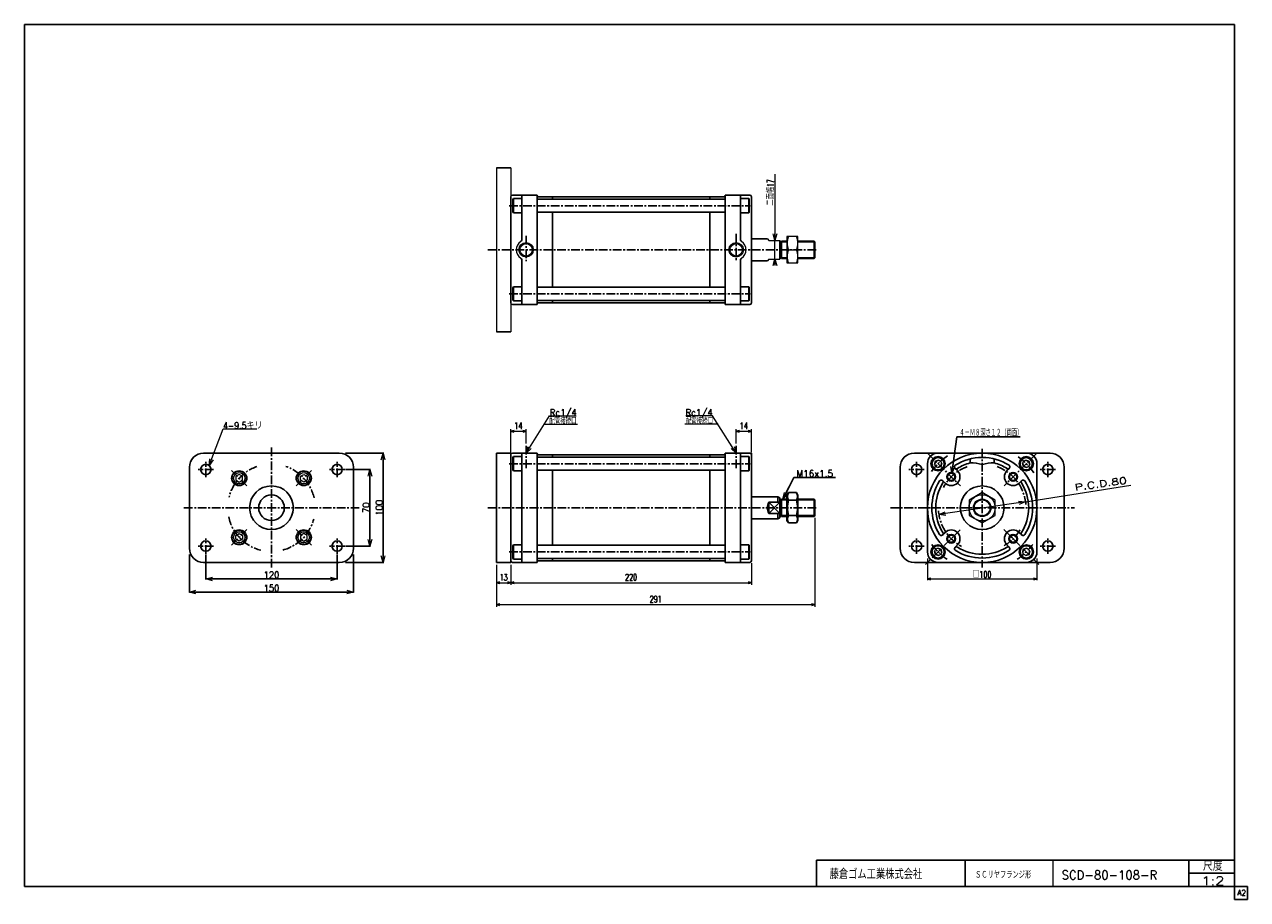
# Model space of a CAD drawing. Header units: millimetres. Extents: x -559 to 559, y -400 to 400.
import ezdxf
from ezdxf.enums import TextEntityAlignment as Align

# ---------------------------------------------------------------- set-up
doc = ezdxf.new("R2010")
doc.units = ezdxf.units.MM
doc.header["$LTSCALE"] = 0.25
doc.linetypes.add('CENTER', pattern=[50.8, 31.75, -6.35, 6.35, -6.35])
doc.linetypes.add('DASHED', pattern=[19.05, 12.7, -6.35])
for name, color, linetype in [('Layer0016', 7, 'Continuous'), ('Layer0192', 7, 'Continuous'), ('ZUWAKU', 7, 'Continuous')]:
    doc.layers.add(name, color=color, linetype=linetype)
doc.styles.add('dcStyle0', font='txt.shx', dxfattribs={"width": 0.714286, "bigfont": 'bigfont'})
doc.dimstyles.new('DaDimRotatedStyle', dxfattribs={"dimtxt": 6, "dimasz": 3.000002, "dimexe": 1, "dimexo": 1, "dimgap": 1, "dimtad": 3, "dimdsep": 46, "dimtxsty": 'dcStyle0', "dimblk1": 'OPEN30', "dimblk2": 'OPEN30', "dimsah": 1, "dimcen": 0.09, "dimclrd": 4, "dimclre": 4, "dimclrt": 4, "dimadec": 0, "dimazin": 2, "dimtfac": 1, "dimtdec": 4, "dimtmove": 0, "dimatfit": 0, "dimfxl": 1, "dimarcsym": 0})

# ---------------------------------------------------------------- blocks, each defined once
blk = doc.blocks.new('DC_GROUP_Φ80_1')
at = {"color": 4, "linetype": 'Continuous', "lineweight": 18}
for p, q in [((288.6, -10.3), (287.8, -4.1)), ((288.6, -10.3), (289.4, -4.4)), ((291, -4.6), (288.6, -10.3))]:
    blk.add_line(p, q, dxfattribs=at)
blk = doc.blocks.new('DC_GROUP_Φ80_2')
at = {"color": 4, "linetype": 'Continuous', "lineweight": 18}
for p, q in [((134.3, -33.9), (135.6, -27.8)), ((134.3, -33.9), (137, -28.5)), ((138.5, -29.2), (134.3, -33.9))]:
    blk.add_line(p, q, dxfattribs=at)
blk = doc.blocks.new('DC_GROUP_Φ80_3')
at = {"color": 4, "linetype": 'Continuous', "lineweight": 18}
for p, q in [((-408.2, -118.9), (-402.2, -117.2)), ((-402.2, -120.5), (-408.2, -118.9)), ((-408.2, -118.9), (-402.2, -118.9))]:
    blk.add_line(p, q, dxfattribs=at)
blk = doc.blocks.new('DC_GROUP_Φ80_4')
at = {"color": 4, "linetype": 'Continuous', "lineweight": 18}
for p, q in [((-264.2, -117.2), (-258.2, -118.9)), ((-258.2, -118.9), (-264.2, -120.5)), ((-258.2, -118.9), (-264.2, -118.9))]:
    blk.add_line(p, q, dxfattribs=at)
blk = doc.blocks.new('DC_GROUP_Φ80_5')
at = {"color": 4, "linetype": 'Continuous', "lineweight": 18}
for p, q in [((-393.2, -106.9), (-387.2, -105.2)), ((-387.2, -108.5), (-393.2, -106.9)), ((-393.2, -106.9), (-387.2, -106.9))]:
    blk.add_line(p, q, dxfattribs=at)
blk = doc.blocks.new('DC_GROUP_Φ80_6')
at = {"color": 4, "linetype": 'Continuous', "lineweight": 18}
for p, q in [((-279.2, -105.2), (-273.2, -106.9)), ((-273.2, -106.9), (-279.2, -108.5)), ((-273.2, -106.9), (-279.2, -106.9))]:
    blk.add_line(p, q, dxfattribs=at)
blk = doc.blocks.new('DC_GROUP_Φ80_7')
at = {"color": 4, "linetype": 'Continuous', "lineweight": 18}
for p, q in [((-243.2, -76.9), (-244.8, -70.9)), ((-241.6, -70.9), (-243.2, -76.9)), ((-243.2, -76.9), (-243.2, -70.9))]:
    blk.add_line(p, q, dxfattribs=at)
blk = doc.blocks.new('DC_GROUP_Φ80_8')
at = {"color": 4, "linetype": 'Continuous', "lineweight": 18}
for p, q in [((-244.8, -12.9), (-243.2, -6.9)), ((-243.2, -6.9), (-241.6, -12.9)), ((-243.2, -6.9), (-243.2, -12.9))]:
    blk.add_line(p, q, dxfattribs=at)
blk = doc.blocks.new('DC_GROUP_Φ80_9')
at = {"color": 4, "linetype": 'Continuous', "lineweight": 18}
for p, q in [((-231.2, -91.9), (-232.8, -85.9)), ((-229.6, -85.9), (-231.2, -91.9)), ((-231.2, -91.9), (-231.2, -85.9))]:
    blk.add_line(p, q, dxfattribs=at)
blk = doc.blocks.new('DC_GROUP_Φ80_10')
at = {"color": 4, "linetype": 'Continuous', "lineweight": 18}
for p, q in [((-232.8, 2.1), (-231.2, 8.1)), ((-231.2, 8.1), (-229.6, 2.1)), ((-231.2, 8.1), (-231.2, 2.1))]:
    blk.add_line(p, q, dxfattribs=at)
blk = doc.blocks.new('DC_GROUP_Φ80_11')
at = {"color": 4, "linetype": 'Continuous', "lineweight": 18}
for p, q in [((349.7, -35.8), (355.8, -36.5)), ((355.8, -36.5), (349.9, -37.3)), ((355.8, -36.5), (350.1, -38.9))]:
    blk.add_line(p, q, dxfattribs=at)
blk = doc.blocks.new('DC_GROUP_Φ80_12')
at = {"color": 4, "linetype": 'Continuous', "lineweight": 18}
for p, q in [((276.9, -48.1), (282.6, -45.6)), ((276.9, -48.1), (282.9, -47.2)), ((283.1, -48.8), (276.9, -48.1))]:
    blk.add_line(p, q, dxfattribs=at)
blk = doc.blocks.new('DC_GROUP_Φ80_13')
at = {"color": 4, "linetype": 'Continuous', "lineweight": 18}
for p, q in [((-100.5, 8.1), (-98.6, 14.1)), ((-100.5, 8.1), (-97.3, 13.2)), ((-95.9, 12.4), (-100.5, 8.1))]:
    blk.add_line(p, q, dxfattribs=at)
blk = doc.blocks.new('DC_GROUP_Φ80_14')
at = {"color": 4, "linetype": 'Continuous', "lineweight": 18}
for p, q in [((91.5, 8.1), (87, 12.4)), ((91.5, 8.1), (88.3, 13.2)), ((89.7, 14.1), (91.5, 8.1))]:
    blk.add_line(p, q, dxfattribs=at)
blk = doc.blocks.new('DC_GROUP_Φ80_15')
at = {"color": 4, "linetype": 'Continuous', "lineweight": 25}
for p, q in [((273.7, 0.9), (272.8, -2.5)), ((277, 1.8), (273.7, 0.9)), ((279.5, -0.7), (277, 1.8)), ((272.8, -2.5), (275.2, -4.9)), ((275.2, -4.9), (278.6, -4)), ((278.6, -4), (279.5, -0.7))]:
    blk.add_line(p, q, dxfattribs=at)
for radius in [6.5, 5.63]:
    blk.add_circle((276.1, -1.6), radius, dxfattribs=at)
blk = doc.blocks.new('DC_GROUP_Φ80_16')
at = {"color": 4, "linetype": 'Continuous', "lineweight": 25}
for p, q in [((275.2, -78.8), (272.8, -81.3)), ((272.8, -81.3), (273.7, -84.6)), ((273.7, -84.6), (277, -85.5)), ((278.6, -79.7), (275.2, -78.8)), ((277, -85.5), (279.5, -83.1)), ((279.5, -83.1), (278.6, -79.7))]:
    blk.add_line(p, q, dxfattribs=at)
for radius in [6.5, 5.63]:
    blk.add_circle((276.1, -82.2), radius, dxfattribs=at)
blk = doc.blocks.new('DC_GROUP_Φ80_17')
at = {"color": 4, "linetype": 'Continuous', "lineweight": 25}
for p, q in [((-112, -75.7), (-112.5, -76.5)), ((-112.5, -76.5), (-112.5, -87.8)), ((-104.5, -75.7), (-112, -75.7)), ((-112, -75.7), (-112, -88.7)), ((-104.5, -75.7), (-104.5, -88.7)), ((-112, -88.7), (-112.5, -87.8)), ((-104.5, -88.7), (-112, -88.7))]:
    blk.add_line(p, q, dxfattribs=at)
blk = doc.blocks.new('DC_GROUP_Φ80_18')
at = {"color": 4, "linetype": 'Continuous', "lineweight": 25}
for p, q in [((95.5, -88.7), (95.5, -75.7)), ((95.5, -75.7), (103, -75.7)), ((103, -75.7), (103.5, -76.5)), ((103, -88.7), (103, -75.7)), ((103.5, -87.8), (103.5, -76.5)), ((95.5, -88.7), (103, -88.7)), ((103, -88.7), (103.5, -87.8))]:
    blk.add_line(p, q, dxfattribs=at)
blk = doc.blocks.new('DC_GROUP_Φ80_19')
at = {"color": 4, "linetype": 'Continuous', "lineweight": 25}
for p, q in [((139.4, -28), (138, -30.4)), ((138, -53.4), (138, -30.4)), ((139.4, -28), (146.7, -28)), ((146.7, -28), (148, -30.4)), ((148, -53.4), (148, -30.4)), ((139.4, -34.9), (146.7, -34.9)), ((139.4, -55.7), (138, -53.4)), ((139.4, -48.8), (146.7, -48.8)), ((139.4, -55.7), (146.7, -55.7)), ((146.7, -55.7), (148, -53.4))]:
    blk.add_line(p, q, dxfattribs=at)
for centre, radius, start, end in [((144.5, -31.5), 6.13, 145.6111, 214.3889), ((141.6, -31.5), 6.13, 325.6111, 34.3889), ((161.3, -41.9), 22.9, 162.4111, 197.5889), ((124.8, -41.9), 22.9, 342.4111, 17.5889), ((144.5, -52.2), 6.13, 145.6111, 214.3889), ((141.6, -52.2), 6.13, 325.6111, 34.3889)]:
    blk.add_arc(centre, radius, start, end, dxfattribs=at)
blk = doc.blocks.new('DC_GROUP_Φ80_20')
at = {"color": 4, "linetype": 'Continuous', "lineweight": 25}
for p, q in [((-112, 5), (-112.5, 4.1)), ((-112.5, -7.2), (-112.5, 4.1)), ((-104.5, 5), (-112, 5)), ((-112, -8), (-112, 5)), ((-104.5, -8), (-104.5, 5)), ((-112, -8), (-112.5, -7.2)), ((-104.5, -8), (-112, -8))]:
    blk.add_line(p, q, dxfattribs=at)
blk = doc.blocks.new('DC_GROUP_Φ80_21')
at = {"color": 4, "linetype": 'Continuous', "lineweight": 25}
for p, q in [((95.5, 5), (95.5, -8)), ((95.5, 5), (103, 5)), ((103, 5), (103.5, 4.1)), ((103, 5), (103, -8)), ((103.5, 4.1), (103.5, -7.2)), ((95.5, -8), (103, -8)), ((103, -8), (103.5, -7.2))]:
    blk.add_line(p, q, dxfattribs=at)
blk = doc.blocks.new('DC_GROUP_Φ80_22')
at = {"color": 4, "linetype": 'Continuous', "lineweight": 25}
for p, q in [((353.4, -0.7), (355.8, 1.8)), ((355.8, 1.8), (359.2, 0.9)), ((359.2, 0.9), (360.1, -2.5)), ((354.3, -4), (353.4, -0.7)), ((357.6, -4.9), (354.3, -4)), ((360.1, -2.5), (357.6, -4.9))]:
    blk.add_line(p, q, dxfattribs=at)
for radius in [6.5, 5.63]:
    blk.add_circle((356.7, -1.6), radius, dxfattribs=at)
blk = doc.blocks.new('DC_GROUP_Φ80_23')
at = {"color": 4, "linetype": 'Continuous', "lineweight": 25}
for p, q in [((353.4, -83.1), (354.3, -79.7)), ((355.9, -85.5), (353.4, -83.1)), ((354.3, -79.7), (357.6, -78.8)), ((359.2, -84.6), (355.9, -85.5)), ((357.6, -78.8), (360.1, -81.3)), ((360.1, -81.3), (359.2, -84.6))]:
    blk.add_line(p, q, dxfattribs=at)
for radius in [6.5, 5.63]:
    blk.add_circle((356.8, -82.2), radius, dxfattribs=at)
blk = doc.blocks.new('DC_GROUP_Φ80_24')
at = {"color": 4, "linetype": 'Continuous', "lineweight": 25}
for p, q in [((-112, 160.2), (-112.5, 159.3)), ((-112.5, 159.3), (-112.5, 148)), ((-104.5, 160.2), (-112, 160.2)), ((-112, 160.2), (-112, 147.2)), ((-104.5, 160.2), (-104.5, 147.2)), ((-112, 147.2), (-112.5, 148)), ((-104.5, 147.2), (-112, 147.2))]:
    blk.add_line(p, q, dxfattribs=at)
blk = doc.blocks.new('DC_GROUP_Φ80_25')
at = {"color": 4, "linetype": 'Continuous', "lineweight": 25}
for p, q in [((95.5, 147.2), (95.5, 160.2)), ((95.5, 160.2), (103, 160.2)), ((103, 160.2), (103.5, 159.3)), ((103, 147.2), (103, 160.2)), ((103.5, 148), (103.5, 159.3)), ((95.5, 147.2), (103, 147.2)), ((103, 147.2), (103.5, 148))]:
    blk.add_line(p, q, dxfattribs=at)
blk = doc.blocks.new('DC_GROUP_Φ80_26')
at = {"color": 4, "linetype": 'Continuous', "lineweight": 25}
for p, q in [((-112, 240.8), (-112.5, 239.9)), ((-112.5, 228.7), (-112.5, 239.9)), ((-104.5, 240.8), (-112, 240.8)), ((-112, 227.8), (-112, 240.8)), ((-104.5, 227.8), (-104.5, 240.8)), ((-112, 227.8), (-112.5, 228.7)), ((-104.5, 227.8), (-112, 227.8))]:
    blk.add_line(p, q, dxfattribs=at)
blk = doc.blocks.new('DC_GROUP_Φ80_27')
at = {"color": 4, "linetype": 'Continuous', "lineweight": 25}
for p, q in [((95.5, 240.8), (95.5, 227.8)), ((95.5, 240.8), (103, 240.8)), ((103, 240.8), (103.5, 239.9)), ((103, 240.8), (103, 227.8)), ((103.5, 239.9), (103.5, 228.7)), ((95.5, 227.8), (103, 227.8)), ((103, 227.8), (103.5, 228.7))]:
    blk.add_line(p, q, dxfattribs=at)
blk = doc.blocks.new('DC_GROUP_Φ80_28')
at = {"color": 4, "linetype": 'Continuous', "lineweight": 13}
for p, q in [((148, 206), (138, 206)), ((138, 206), (138, 182)), ((148, 182), (148, 206)), ((139.4, 194), (146.7, 194)), ((138, 182), (148, 182))]:
    blk.add_line(p, q, dxfattribs=at)
for centre, start, end in [((151.9, 200), 154.4102, 205.5898), ((134.1, 200), 334.4102, 25.5898), ((151.9, 188), 154.4102, 205.5898), ((134.1, 188), 334.4102, 25.5898)]:
    blk.add_arc(centre, 13.9, start, end, dxfattribs=at)
blk = doc.blocks.new('DC_GROUP_Φ80_30')
at = {"color": 4, "linetype": 'Continuous', "lineweight": 18}
for p, q in [((127, 202.5), (125.4, 208.5)), ((128.6, 208.5), (127, 202.5)), ((127, 202.5), (127, 208.5))]:
    blk.add_line(p, q, dxfattribs=at)
blk = doc.blocks.new('DC_GROUP_Φ80_31')
at = {"color": 4, "linetype": 'Continuous', "lineweight": 18}
for p, q in [((125.4, 179.5), (127, 185.5)), ((127, 185.5), (128.6, 179.5)), ((127, 185.5), (127, 179.5))]:
    blk.add_line(p, q, dxfattribs=at)
blk = doc.blocks.new('DC_GROUP_Φ80_29')
at = {"color": 4, "linetype": 'Continuous', "lineweight": 13}
for p, q in [((127, 263), (127, 202.5)), ((127, 185.5), (127, 202.5)), ((127, 180.5), (127, 185.5))]:
    blk.add_line(p, q, dxfattribs=at)
at = {"linetype": 'Continuous'}
for name in ['DC_GROUP_Φ80_30', 'DC_GROUP_Φ80_31']:
    blk.add_blockref(name, (0, 0), dxfattribs=at)
at = {"color": 4, "style": 'dcStyle0', "width": 0.714286}
blk.add_text('二面幅17', height=6, rotation=90, dxfattribs=at).set_placement((126, 234.4), (126, 258.4), align=Align.FIT)
blk = doc.blocks.new('_OPEN30')
at = {"color": 0, "linetype": 'ByBlock', "lineweight": -2}
for p, q in [((-1, 0.267949), (0, 0)), ((0, 0), (-1, -0.267949)), ((0, 0), (-1, 0))]:
    blk.add_line(p, q, dxfattribs=at)
blk = doc.blocks.new('*D32')
at = {"color": 4, "linetype": 'Continuous', "lineweight": 13}
for p, q in [((266.4, -88.2), (266.4, -107.9)), ((366.4, -88.2), (366.4, -107.9)), ((266.4, -106.9), (366.4, -106.9))]:
    blk.add_line(p, q, dxfattribs=at)
at = {"color": 4, "xscale": 3.000002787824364, "yscale": 2.999989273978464}
for p, rotation in [((266.4, -106.9), 180), ((366.4, -106.9), 360)]:
    blk.add_blockref('_OPEN30', p, dxfattribs=dict(at, rotation=rotation))
at = {"color": 4, "insert": (316.4, -105.9), "char_height": 6, "width": 30, "attachment_point": 8, "style": 'dcStyle0'}
blk.add_mtext('\\T1.00;□100', dxfattribs=at)
blk = doc.blocks.new('DC_GROUP_Φ80_32')
at = {"layer": 'Layer0016', "color": 4, "linetype": 'Continuous', "lineweight": 13}
for p, q in [((316.4, -28), (304.4, -34.9)), ((328.4, -34.9), (316.4, -28)), ((304.4, -34.9), (304.4, -48.8)), ((328.4, -48.8), (328.4, -34.9)), ((304.4, -48.8), (316.4, -55.7)), ((316.4, -55.7), (328.4, -48.8))]:
    blk.add_line(p, q, dxfattribs=at)
for radius in [12, 8, 7.19]:
    blk.add_circle((316.4, -41.9), radius, dxfattribs=at)
blk = doc.blocks.new('*D34')
at = {"layer": 'Layer0192', "color": 4, "linetype": 'Continuous', "lineweight": 13}
for p, q in [((91.5, 16.8), (91.5, 30.1)), ((91.5, 28.1), (105.5, 28.1)), ((105.5, 8.6), (105.5, 30.1))]:
    blk.add_line(p, q, dxfattribs=at)
at = {"layer": 'Layer0192', "color": 4, "xscale": 3.000002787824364, "yscale": 2.999989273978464}
for p, rotation in [((91.5, 28.1), 180), ((105.5, 28.1), 360)]:
    blk.add_blockref('_OPEN30', p, dxfattribs=dict(at, rotation=rotation))
at = {"layer": 'Layer0192', "color": 4, "insert": (98.5, 30.1), "char_height": 6, "width": 18.75, "attachment_point": 8, "style": 'dcStyle0'}
blk.add_mtext('\\T1.00;14', dxfattribs=at)
blk = doc.blocks.new('*D35')
at = {"layer": 'Layer0192', "color": 4, "linetype": 'Continuous', "lineweight": 13}
for p, q in [((-114.5, 8.6), (-114.5, 30.1)), ((-114.5, 28.1), (-100.5, 28.1)), ((-100.5, 16.8), (-100.5, 30.1))]:
    blk.add_line(p, q, dxfattribs=at)
at = {"layer": 'Layer0192', "color": 4, "xscale": 3.000002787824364, "yscale": 2.999989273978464}
for p, rotation in [((-114.5, 28.1), 180), ((-100.5, 28.1), 360)]:
    blk.add_blockref('_OPEN30', p, dxfattribs=dict(at, rotation=rotation))
at = {"layer": 'Layer0192', "color": 4, "insert": (-107.5, 30.1), "char_height": 6, "width": 18.75, "attachment_point": 8, "style": 'dcStyle0'}
blk.add_mtext('\\T1.00;14', dxfattribs=at)
blk = doc.blocks.new('*D36')
at = {"layer": 'Layer0192', "color": 4, "linetype": 'Continuous', "lineweight": 13}
for p, q in [((-127.5, -93.9), (-127.5, -112.4)), ((-114.5, -93.9), (-114.5, -112.4)), ((-127.5, -110.4), (-114.5, -110.4))]:
    blk.add_line(p, q, dxfattribs=at)
at = {"layer": 'Layer0192', "color": 4, "xscale": 3.000002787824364, "yscale": 2.999989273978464}
for p, rotation in [((-127.5, -110.4), 180), ((-114.5, -110.4), 360)]:
    blk.add_blockref('_OPEN30', p, dxfattribs=dict(at, rotation=rotation))
at = {"layer": 'Layer0192', "color": 4, "insert": (-121, -108.4), "char_height": 6, "width": 18.75, "attachment_point": 8, "style": 'dcStyle0'}
blk.add_mtext('\\T1.00;13', dxfattribs=at)
blk = doc.blocks.new('*D37')
at = {"layer": 'Layer0192', "color": 4, "linetype": 'Continuous', "lineweight": 13}
for p, q in [((-114.5, -93.9), (-114.5, -112.4)), ((105.5, -92.4), (105.5, -112.4)), ((-114.5, -110.4), (105.5, -110.4))]:
    blk.add_line(p, q, dxfattribs=at)
at = {"layer": 'Layer0192', "color": 4, "xscale": 3.000002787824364, "yscale": 2.999989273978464}
for p, rotation in [((-114.5, -110.4), 180), ((105.5, -110.4), 360)]:
    blk.add_blockref('_OPEN30', p, dxfattribs=dict(at, rotation=rotation))
at = {"layer": 'Layer0192', "color": 4, "insert": (-4.5, -108.4), "char_height": 6, "width": 24.375, "attachment_point": 8, "style": 'dcStyle0'}
blk.add_mtext('\\T1.00;220', dxfattribs=at)
blk = doc.blocks.new('*D38')
at = {"layer": 'Layer0192', "color": 4, "linetype": 'Continuous', "lineweight": 13}
for p, q in [((163.5, -51), (163.5, -132.4)), ((-127.5, -93.9), (-127.5, -132.4)), ((-127.5, -130.4), (163.5, -130.4))]:
    blk.add_line(p, q, dxfattribs=at)
at = {"layer": 'Layer0192', "color": 4, "xscale": 3.000002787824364, "yscale": 2.999989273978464}
for p, rotation in [((-127.5, -130.4), 180), ((163.5, -130.4), 360)]:
    blk.add_blockref('_OPEN30', p, dxfattribs=dict(at, rotation=rotation))
at = {"layer": 'Layer0192', "color": 4, "insert": (18, -128.4), "char_height": 6, "width": 24.375, "attachment_point": 8, "style": 'dcStyle0'}
blk.add_mtext('\\T1.00;291', dxfattribs=at)
blk = doc.blocks.new('DC_GROUP_Φ80_34')
at = {"layer": 'Layer0192', "color": 4, "linetype": 'Continuous', "lineweight": 18}
for p, q in [((-390.2, -3.1), (-389.6, 3)), ((-390.2, -3.1), (-388.1, 2.5)), ((-386.6, 1.9), (-390.2, -3.1))]:
    blk.add_line(p, q, dxfattribs=at)
blk = doc.blocks.new('DC_GROUP_Φ80_33')
at = {"layer": 'Layer0192', "color": 4, "linetype": 'Continuous', "lineweight": 13}
for p, q in [((-390.2, -3.1), (-377.5, 30.3)), ((-377.5, 30.3), (-346.7, 30.3))]:
    blk.add_line(p, q, dxfattribs=at)
at = {"layer": 'Layer0192', "linetype": 'Continuous'}
blk.add_blockref('DC_GROUP_Φ80_34', (0, 0), dxfattribs=at)
at = {"layer": 'Layer0192', "color": 4, "style": 'dcStyle0', "width": 0.813514}
blk.add_text('4-9.5キリ', height=6, dxfattribs=at).set_placement((-377.5, 30.3), (-341.3, 30.3), align=Align.FIT)
blk = doc.blocks.new('DC_GROUP_Φ80_35')
at = {"layer": 'Layer0192', "color": 4, "linetype": 'Continuous', "lineweight": 13}
for p, q in [((-362.7, -11.4), (-365.7, -13.1)), ((-365.7, -13.1), (-365.7, -16.6)), ((-365.7, -16.6), (-362.7, -18.3)), ((-359.7, -13.1), (-362.7, -11.4)), ((-362.7, -18.3), (-359.7, -16.6)), ((-359.7, -16.6), (-359.7, -13.1))]:
    blk.add_line(p, q, dxfattribs=at)
for radius in [6.5, 5.11]:
    blk.add_circle((-362.7, -14.8), radius, dxfattribs=at)
at = {"layer": 'Layer0192', "color": 4, "linetype": 'DASHED', "lineweight": 13}
blk.add_circle((-362.7, -14.8), 6.35, dxfattribs=at)
blk = doc.blocks.new('DC_GROUP_Φ80_36')
at = {"layer": 'Layer0192', "color": 4, "linetype": 'Continuous', "lineweight": 13}
for p, q in [((-365.7, -67.1), (-362.7, -65.4)), ((-362.7, -65.4), (-359.7, -67.1)), ((-365.7, -70.6), (-365.7, -67.1)), ((-362.7, -72.3), (-365.7, -70.6)), ((-359.7, -70.6), (-362.7, -72.3)), ((-359.7, -67.1), (-359.7, -70.6))]:
    blk.add_line(p, q, dxfattribs=at)
for radius in [6.5, 5.11]:
    blk.add_circle((-362.7, -68.9), radius, dxfattribs=at)
at = {"layer": 'Layer0192', "color": 4, "linetype": 'DASHED', "lineweight": 13}
blk.add_circle((-362.7, -68.9), 6.35, dxfattribs=at)
blk = doc.blocks.new('DC_GROUP_Φ80_37')
at = {"layer": 'Layer0192', "color": 4, "linetype": 'Continuous', "lineweight": 13}
for p, q in [((-306.7, -13.1), (-303.7, -11.4)), ((-306.7, -16.6), (-306.7, -13.1)), ((-303.7, -18.3), (-306.7, -16.6)), ((-303.7, -11.4), (-300.7, -13.1)), ((-300.7, -16.6), (-303.7, -18.3)), ((-300.7, -13.1), (-300.7, -16.6))]:
    blk.add_line(p, q, dxfattribs=at)
for radius in [6.5, 5.11]:
    blk.add_circle((-303.7, -14.8), radius, dxfattribs=at)
at = {"layer": 'Layer0192', "color": 4, "linetype": 'DASHED', "lineweight": 13}
blk.add_circle((-303.7, -14.8), 6.35, dxfattribs=at)
blk = doc.blocks.new('DC_GROUP_Φ80_38')
at = {"layer": 'Layer0192', "color": 4, "linetype": 'Continuous', "lineweight": 13}
for p, q in [((-303.7, -65.4), (-306.7, -67.1)), ((-300.7, -67.1), (-303.7, -65.4)), ((-306.7, -67.1), (-306.7, -70.6)), ((-306.7, -70.6), (-303.7, -72.3)), ((-303.7, -72.3), (-300.7, -70.6)), ((-300.7, -70.6), (-300.7, -67.1))]:
    blk.add_line(p, q, dxfattribs=at)
for radius in [6.5, 5.11]:
    blk.add_circle((-303.7, -68.9), radius, dxfattribs=at)
at = {"layer": 'Layer0192', "color": 4, "linetype": 'DASHED', "lineweight": 13}
blk.add_circle((-303.7, -68.9), 6.35, dxfattribs=at)

msp = doc.modelspace()

# ---------------------------------------------------------------- linework, layer by layer
at = {"color": 4, "linetype": 'Continuous', "lineweight": 25}
for p, q in [((-114.467, 268.989), (-127.467, 268.989)), ((-114.467, 242.489), (-114.467, 193.989)), ((-112.967, 243.989), (-90.467, 243.989)), ((-104.467, 203.208), (-104.467, 243.989)), ((-90.467, 193.989), (-90.467, 243.989)), ((-90.267, 240.294), (-90.467, 240.094)), ((-90.267, 240.294), (81.333, 240.294)), ((-89.467, 242.489), (-76.467, 242.489)), ((-76.467, 242.489), (-76.467, 240.294)), ((-76.267, 242.489), (-76.467, 242.289)), ((67.333, 242.489), (-76.267, 242.489)), ((67.333, 242.489), (67.533, 242.289)), ((67.533, 242.489), (67.533, 240.294)), ((80.533, 242.489), (67.533, 242.489)), ((81.533, 240.094), (81.333, 240.294)), ((104.033, 243.989), (81.533, 243.989)), ((81.533, 193.989), (81.533, 243.989)), ((95.533, 203.208), (95.533, 243.989)), ((105.533, 242.489), (105.533, 193.989)), ((-90.467, 228.494), (-90.267, 228.294)), ((-90.267, 228.294), (81.333, 228.294)), ((-76.467, 228.294), (-76.467, 193.989)), ((67.533, 228.294), (67.533, 193.989)), ((81.533, 228.494), (81.333, 228.294)), ((105.533, 203.989), (120.132, 203.989)), ((131.533, 185.489), (131.533, 202.489)), ((138.033, 201.989), (133.033, 201.989)), ((133.033, 185.989), (133.033, 201.989)), ((162.723, 201.989), (148.033, 201.989)), ((162.723, 185.989), (162.723, 201.989)), ((163.533, 201.179), (162.723, 201.989)), ((-114.467, 145.489), (-114.467, 193.989)), ((-90.467, 193.989), (-90.467, 143.989)), ((-76.467, 159.684), (-76.467, 193.989)), ((67.533, 159.684), (67.533, 193.989)), ((81.533, 193.989), (81.533, 143.989)), ((105.533, 145.489), (105.533, 193.989)), ((138.033, 201.179), (131.533, 201.179)), ((163.533, 201.179), (148.033, 201.179)), ((163.533, 186.799), (163.533, 201.179)), ((-104.467, 184.769), (-104.467, 143.989)), ((95.533, 184.769), (95.533, 143.989)), ((105.533, 183.989), (120.132, 183.989)), ((138.033, 186.799), (131.533, 186.799)), ((138.033, 185.989), (133.033, 185.989)), ((163.533, 186.799), (148.033, 186.799)), ((162.723, 185.989), (148.033, 185.989)), ((163.533, 186.799), (162.723, 185.989)), ((-90.467, 159.484), (-90.267, 159.684)), ((-90.267, 159.684), (81.333, 159.684)), ((81.533, 159.484), (81.333, 159.684)), ((-90.267, 147.684), (-90.467, 147.884)), ((-90.267, 147.684), (81.333, 147.684)), ((-89.467, 145.489), (-76.467, 145.489)), ((-76.467, 145.489), (-76.467, 147.684)), ((-76.267, 145.489), (-76.467, 145.689)), ((67.333, 145.489), (-76.267, 145.489)), ((67.333, 145.489), (67.533, 145.689)), ((67.533, 145.489), (67.533, 147.684)), ((80.533, 145.489), (67.533, 145.489)), ((81.533, 147.884), (81.333, 147.684)), ((-112.967, 143.989), (-90.467, 143.989)), ((104.033, 143.989), (81.533, 143.989)), ((-114.467, 118.989), (-127.467, 118.989)), ((288.609, -10.3), (293.162, 22.965)), ((293.162, 22.965), (351.221, 22.965)), ((-395.197, 8.146), (-271.197, 8.146)), ((-265.597, 8.146), (-230.597, 8.146)), ((-231.197, -91.854), (-231.197, 8.146)), ((-127.467, 8.146), (-114.467, 8.146)), ((-114.467, 8.146), (-114.467, -91.854)), ((-114.467, 6.646), (-114.467, -41.854)), ((-112.967, 8.146), (-90.467, 8.146)), ((-104.467, -41.854), (-104.467, 8.146)), ((-90.467, -41.854), (-90.467, 8.146)), ((-90.267, 4.452), (-90.467, 4.252)), ((-90.267, 4.452), (81.333, 4.452)), ((-89.467, 6.646), (-76.467, 6.646)), ((-76.467, 6.646), (-76.467, 4.452)), ((-76.267, 6.646), (-76.467, 6.446)), ((67.333, 6.646), (-76.267, 6.646)), ((67.333, 6.646), (67.533, 6.446)), ((67.533, 6.646), (67.533, 4.452)), ((80.533, 6.646), (67.533, 6.646)), ((81.533, 4.252), (81.333, 4.452)), ((104.033, 8.146), (81.533, 8.146)), ((81.533, -41.854), (81.533, 8.146)), ((95.533, -41.854), (95.533, 8.146)), ((105.533, 8.146), (105.533, -41.854)), ((254.446, 8.146), (378.446, 8.146)), ((316.446, 8.146), (276.146, 8.146)), ((305.446, 2.812), (305.446, -0.802)), ((316.446, 8.146), (356.746, 8.146)), ((327.446, 2.812), (327.446, -0.802)), ((-408.197, -78.854), (-408.197, -4.854)), ((-265.597, -6.854), (-242.597, -6.854)), ((-258.197, -4.854), (-258.197, -78.854)), ((-243.197, -76.854), (-243.197, -6.854)), ((-90.467, -7.348), (-90.267, -7.548)), ((-90.267, -7.548), (81.333, -7.548)), ((-76.467, -7.548), (-76.467, -41.854)), ((67.533, -7.548), (67.533, -41.854)), ((81.533, -7.348), (81.333, -7.548)), ((241.446, -78.854), (241.446, -4.854)), ((241.446, -78.854), (241.446, -4.854)), ((266.446, -41.854), (266.446, -1.554)), ((293.819, -7.912), (291.583, -5.676)), ((339.074, -7.912), (341.31, -5.676)), ((366.446, -41.854), (366.446, -1.554)), ((391.446, -4.854), (391.446, -78.854)), ((391.446, -4.854), (391.446, -78.854)), ((139.971, -22.61), (144.205, -14.142)), ((144.205, -14.142), (182.285, -14.142)), ((282.505, -19.226), (280.269, -16.99)), ((350.387, -19.226), (352.623, -16.99)), ((105.533, -31.854), (129.533, -31.854)), ((129.533, -31.854), (129.533, -36.586)), ((131.533, -32.786), (129.533, -31.854)), ((131.533, -50.921), (131.533, -32.786)), ((134.349, -33.854), (139.971, -22.61)), ((-114.467, -90.354), (-114.467, -41.854)), ((-104.467, -41.854), (-104.467, -91.854)), ((-90.467, -41.854), (-90.467, -91.854)), ((-76.467, -76.159), (-76.467, -41.854)), ((67.533, -76.159), (67.533, -41.854)), ((81.533, -41.854), (81.533, -91.854)), ((95.533, -41.854), (95.533, -91.854)), ((105.533, -90.354), (105.533, -41.854)), ((121.533, -36.586), (121.533, -47.121)), ((121.533, -36.586), (131.533, -36.586)), ((121.533, -47.121), (131.533, -36.586)), ((121.533, -36.586), (131.533, -47.121)), ((138.033, -34.664), (131.533, -34.664)), ((138.033, -33.854), (133.033, -33.854)), ((133.033, -49.854), (133.033, -33.854)), ((162.723, -33.854), (148.033, -33.854)), ((163.533, -34.664), (148.033, -34.664)), ((162.723, -49.854), (162.723, -33.854)), ((163.533, -34.664), (162.723, -33.854)), ((163.533, -49.044), (163.533, -34.664)), ((266.446, -41.854), (266.446, -82.154)), ((366.446, -41.854), (366.446, -82.154)), ((105.533, -51.854), (129.533, -51.854)), ((121.533, -47.121), (131.533, -47.121)), ((129.533, -47.121), (129.533, -51.854)), ((131.533, -50.921), (129.533, -51.854)), ((138.033, -49.044), (131.533, -49.044)), ((138.033, -49.854), (133.033, -49.854)), ((163.533, -49.044), (148.033, -49.044)), ((162.723, -49.854), (148.033, -49.854)), ((163.533, -49.044), (162.723, -49.854)), ((282.505, -64.481), (280.269, -66.717)), ((350.387, -64.481), (352.623, -66.717)), ((-265.597, -76.854), (-242.597, -76.854)), ((-90.467, -76.359), (-90.267, -76.159)), ((-90.267, -76.159), (81.333, -76.159)), ((81.533, -76.359), (81.333, -76.159)), ((293.819, -75.795), (291.583, -78.031)), ((339.074, -75.795), (341.31, -78.031)), ((-408.197, -84.454), (-408.197, -119.454)), ((-393.197, -84.454), (-393.197, -107.454)), ((-273.197, -84.454), (-273.197, -107.454)), ((-258.197, -84.454), (-258.197, -119.454)), ((-90.267, -88.159), (-90.467, -87.959)), ((-90.267, -88.159), (81.333, -88.159)), ((-76.467, -90.354), (-76.467, -88.159)), ((67.533, -90.354), (67.533, -88.159)), ((81.533, -87.959), (81.333, -88.159)), ((-271.197, -91.854), (-395.197, -91.854)), ((-265.597, -91.854), (-230.597, -91.854)), ((-127.467, -91.854), (-114.467, -91.854)), ((-112.967, -91.854), (-90.467, -91.854)), ((-89.467, -90.354), (-76.467, -90.354)), ((-76.267, -90.354), (-76.467, -90.154)), ((67.333, -90.354), (-76.267, -90.354)), ((67.333, -90.354), (67.533, -90.154)), ((80.533, -90.354), (67.533, -90.354)), ((104.033, -91.854), (81.533, -91.854)), ((378.446, -91.854), (254.446, -91.854)), ((316.446, -91.854), (276.146, -91.854)), ((316.446, -91.854), (356.746, -91.854)), ((-393.197, -106.854), (-273.197, -106.854)), ((-408.197, -118.854), (-258.197, -118.854))]:
    msp.add_line(p, q, dxfattribs=at)
at = {"color": 4, "linetype": 'Continuous', "lineweight": 13}
for p, q in [((-127.467, 268.989), (-127.467, 118.989)), ((-114.467, 268.989), (-114.467, 118.989)), ((120.132, 203.989), (121.533, 202.489)), ((121.533, 202.489), (131.533, 202.489)), ((138.033, 201.989), (138.033, 185.989)), ((121.533, 185.489), (120.132, 183.989)), ((121.533, 185.489), (131.533, 185.489)), ((-100.467, 8.146), (-78.97, 42.247)), ((-83.891, 34.44), (-53.511, 34.44)), ((-78.97, 42.247), (-54.63, 42.247)), ((74.958, 34.44), (44.577, 34.44)), ((70.036, 42.247), (45.697, 42.247)), ((91.533, 8.146), (70.036, 42.247)), ((356.078, -36.437), (452.45, -21.188)), ((355.836, -36.47), (276.931, -48.063))]:
    msp.add_line(p, q, dxfattribs=at)
at = {"color": 4, "linetype": 'CENTER', "lineweight": 25}
for p, q in [((-115.987, 234.294), (104.323, 234.294)), ((-100.467, 206.91), (-100.467, 183.551)), ((91.533, 208.447), (91.533, 183.551)), ((-135.46, 193.989), (166.02, 193.989)), ((-115.987, 153.684), (104.323, 153.684)), ((-333.197, 13.146), (-333.197, -96.854)), ((-100.467, 14.849), (-100.467, -5.959)), ((91.533, 14.849), (91.533, -5.959)), ((316.446, 11.959), (316.446, -96.473)), ((-393.197, -13.854), (-393.197, 0.146)), ((-273.197, -13.854), (-273.197, 0.146)), ((256.446, -13.854), (256.446, 0.146)), ((256.446, -13.854), (256.446, 0.146)), ((267.057, 7.535), (296.506, -21.913)), ((365.835, 7.535), (336.386, -21.913)), ((376.446, -13.854), (376.446, 0.146)), ((376.446, -13.854), (376.446, 0.146)), ((-386.197, -6.854), (-400.197, -6.854)), ((-369.775, -7.776), (-355.633, -21.918)), ((-296.619, -7.776), (-310.762, -21.918)), ((-266.197, -6.854), (-280.197, -6.854)), ((-115.987, -1.548), (104.323, -1.548)), ((263.446, -6.854), (249.446, -6.854)), ((263.446, -6.854), (249.446, -6.854)), ((383.446, -6.854), (369.446, -6.854)), ((383.446, -6.854), (369.446, -6.854)), ((-413.197, -41.854), (-253.197, -41.854)), ((-135.305, -41.854), (166.02, -41.854)), ((232.576, -41.854), (400.944, -41.854)), ((-369.775, -75.931), (-355.633, -61.789)), ((-310.762, -61.789), (-296.619, -75.931)), ((296.414, -61.886), (264.743, -93.557)), ((336.203, -61.611), (368.149, -93.557)), ((-386.197, -76.854), (-400.197, -76.854)), ((-393.197, -83.854), (-393.197, -69.854)), ((-266.197, -76.854), (-280.197, -76.854)), ((-273.197, -83.854), (-273.197, -69.854)), ((263.446, -76.854), (249.446, -76.854)), ((263.446, -76.854), (249.446, -76.854)), ((256.446, -83.854), (256.446, -69.854)), ((256.446, -83.854), (256.446, -69.854)), ((383.446, -76.854), (369.446, -76.854)), ((383.446, -76.854), (369.446, -76.854)), ((376.446, -83.854), (376.446, -69.854)), ((376.446, -83.854), (376.446, -69.854)), ((-115.987, -82.159), (104.323, -82.159))]:
    msp.add_line(p, q, dxfattribs=at)
at = {"color": 4, "linetype": 'Continuous', "lineweight": 13}
for centre, radius in [((-100.467, 193.989), 6.597), ((-100.467, 193.989), 5.697), ((91.533, 193.989), 6.597), ((91.533, 193.989), 5.697)]:
    msp.add_circle(centre, radius, dxfattribs=at)
at = {"color": 4, "linetype": 'Continuous', "lineweight": 25}
for centre, radius in [((-393.197, -6.854), 4.75), ((-273.197, -6.854), 4.75), ((256.446, -6.854), 4.75), ((256.446, -6.854), 4.75), ((288.162, -13.569), 4), ((288.162, -13.569), 3.3), ((344.73, -13.569), 4), ((344.73, -13.569), 3.3), ((376.446, -6.854), 4.75), ((376.446, -6.854), 4.75), ((-333.197, -41.854), 20), ((288.162, -70.138), 4), ((288.162, -70.138), 3.3), ((344.73, -70.138), 4), ((344.73, -70.138), 3.3), ((-393.197, -76.854), 4.75), ((-273.197, -76.854), 4.75), ((256.446, -76.854), 4.75), ((256.446, -76.854), 4.75), ((376.446, -76.854), 4.75), ((376.446, -76.854), 4.75)]:
    msp.add_circle(centre, radius, dxfattribs=at)
for centre, radius, start, end in [((-112.967, 242.489), 1.5, 90, 180), ((-89.467, 243.489), 1, 180, 270), ((80.533, 243.489), 1, 270, 0), ((104.033, 242.489), 1.5, 0, 90), ((-106.467, 203.208), 2, 303.055731, 0), ((97.533, 203.208), 2, 180, 236.944269), ((132.282, 201.93), 0.751, 183.14287, 0), ((-106.467, 184.769), 2, 0, 56.944269), ((97.533, 184.769), 2, 123.055731, 180), ((132.282, 186.048), 0.751, 0, 176.85713), ((-112.967, 145.489), 1.5, 180, 270), ((-89.467, 144.489), 1, 90, 180), ((80.533, 144.489), 1, 0, 90), ((104.033, 145.489), 1.5, 270, 0), ((-395.197, -4.854), 13, 90, 180), ((-271.197, -4.854), 13, 0, 90), ((-112.967, 6.646), 1.5, 90, 180), ((-89.467, 7.646), 1, 180, 270), ((80.533, 7.646), 1, 270, 0), ((104.033, 6.646), 1.5, 0, 90), ((254.446, -4.854), 13, 90, 180), ((254.446, -4.854), 13, 90, 180), ((276.146, -1.554), 9.7, 90, 180), ((316.446, -41.854), 50, 90, 180), ((316.446, -41.854), 46, 90, 122.271056), ((316.446, -41.854), 50, 0, 90), ((316.446, -41.854), 46, 57.728944, 90), ((356.746, -1.554), 9.7, 0, 90), ((378.446, -4.854), 13, 0, 90), ((378.446, -4.854), 13, 0, 90), ((288.162, -13.569), 8, 225, 45), ((292.82, -4.439), 1.75, 122.271056, 302.271056), ((316.446, -41.854), 42.5, 105.000266, 122.271056), ((307.331, -25.731), 25, 68.949298, 94.322715), ((325.562, -25.731), 25, 85.677285, 111.050702), ((316.446, -41.854), 42.5, 57.728944, 74.999734), ((344.73, -13.569), 8, 135, 315), ((340.072, -4.439), 1.75, 237.728944, 57.728944), ((316.446, -41.854), 46, 147.728944, 180), ((316.446, -41.854), 42.5, 147.728944, 180), ((279.031, -18.227), 1.75, 327.728944, 147.728944), ((316.446, -41.854), 20, 90, 270), ((316.446, -41.854), 20, 270, 90), ((353.861, -18.227), 1.75, 32.271056, 212.271056), ((316.446, -41.854), 42.5, 0, 32.271056), ((316.446, -41.854), 46, 0, 32.271056), ((-333.197, -41.854), 11.7, 90, 270), ((-333.197, -41.854), 11.7, 270, 90), ((130.734, -41.854), 10.602, 150.206767, 209.793233), ((132.282, -33.912), 0.751, 183.14287, 0), ((316.446, -41.854), 50, 180, 270), ((316.446, -41.854), 46, 180, 212.271056), ((316.446, -41.854), 42.5, 180, 212.271056), ((316.446, -41.854), 50, 270, 0), ((316.446, -41.854), 42.5, 327.728944, 0), ((316.446, -41.854), 46, 327.728944, 0), ((132.282, -49.795), 0.751, 0, 176.85713), ((279.031, -65.48), 1.75, 212.271056, 32.271056), ((288.162, -70.138), 8, 315, 135), ((344.73, -70.138), 8, 45, 225), ((353.861, -65.48), 1.75, 147.728944, 327.728944), ((292.82, -79.268), 1.75, 57.728944, 237.728944), ((316.446, -41.854), 42.5, 237.728944, 270), ((316.446, -41.854), 42.5, 270, 302.271056), ((340.072, -79.268), 1.75, 302.271056, 122.271056), ((-395.197, -78.854), 13, 180, 270), ((-271.197, -78.854), 13, 270, 0), ((254.446, -78.854), 13, 180, 270), ((254.446, -78.854), 13, 180, 270), ((276.146, -82.154), 9.7, 180, 270), ((316.446, -41.854), 46, 237.728944, 270), ((316.446, -41.854), 46, 270, 302.271056), ((356.746, -82.154), 9.7, 270, 0), ((378.446, -78.854), 13, 270, 0), ((378.446, -78.854), 13, 270, 0), ((-112.967, -90.354), 1.5, 180, 270), ((-89.467, -91.354), 1, 90, 180), ((80.533, -91.354), 1, 0, 90), ((104.033, -90.354), 1.5, 270, 0)]:
    msp.add_arc(centre, radius, start, end, dxfattribs=at)
at = {"color": 4, "linetype": 'Continuous', "lineweight": 13}
for centre, start, end in [((-100.467, 193.989), 123.055731, 236.944269), ((91.533, 193.989), 303.055731, 56.944269)]:
    msp.add_arc(centre, 9, start, end, dxfattribs=at)
at = {"color": 4, "linetype": 'CENTER', "lineweight": 25}
for centre, radius, start, end in [((316.446, -41.854), 57, 123.824023, 146.074865), ((316.446, -41.854), 57, 33.925135, 56.175977), ((-333.197, -41.854), 40, 109.374369, 165.784149), ((-333.197, -41.854), 40, 13.103516, 70.954076), ((316.446, -41.854), 40, 109.929517, 152.598932), ((316.446, -41.854), 40, 4.112666, 70.070483), ((316.446, -41.854), 40, 183.901798, 242.016354), ((-333.197, -41.854), 40, 192.125525, 255.837719), ((-333.197, -41.854), 40, 285.122901, 344.769632), ((316.446, -41.854), 40, 300.006541, 330.023175), ((316.446, -41.854), 57, 215.916524, 235.718943), ((316.446, -41.854), 57, 304.281057, 324.083476)]:
    msp.add_arc(centre, radius, start, end, dxfattribs=at)
at = {"layer": 'Layer0016', "color": 4, "linetype": 'Continuous', "lineweight": 25}
for p, q in [((-127.467, 8.146), (-127.467, -91.854)), ((105.533, -90.354), (105.533, -41.854))]:
    msp.add_line(p, q, dxfattribs=at)
at = {"layer": 'Layer0192', "color": 4, "linetype": 'Continuous', "lineweight": 13}
for centre in [(-362.704, -14.847), (-303.69, -14.847), (-362.704, -68.86), (-303.69, -68.86)]:
    msp.add_circle(centre, 7, dxfattribs=at)
at = {"layer": 'ZUWAKU', "color": 5, "linetype": 'Continuous', "lineweight": 25}
for p, q in [((547, 400), (-559, 400)), ((-559, -388), (-559, 400)), ((547, -400), (547, 400)), ((559, -388), (-559, -388)), ((559, -400), (559, -388)), ((559, -400), (547, -400))]:
    msp.add_line(p, q, dxfattribs=at)
at = {"layer": 'ZUWAKU', "color": 4, "linetype": 'Continuous', "lineweight": 25}
for p, q in [((165, -364), (547, -364)), ((165, -388), (165, -364)), ((301, -364), (301, -388)), ((505.27, -388), (505.27, -364)), ((505.27, -376), (547, -376))]:
    msp.add_line(p, q, dxfattribs=at)
at = {"layer": 'ZUWAKU', "color": 4, "linetype": 'Continuous', "lineweight": 13}
msp.add_line((381, -364), (381, -388), dxfattribs=at)

# ---------------------------------------------------------------- block references
at = {"linetype": 'Continuous'}
for name in ['DC_GROUP_Φ80_29', 'DC_GROUP_Φ80_26', 'DC_GROUP_Φ80_27', 'DC_GROUP_Φ80_28', 'DC_GROUP_Φ80_24', 'DC_GROUP_Φ80_25', 'DC_GROUP_Φ80_13', 'DC_GROUP_Φ80_14', 'DC_GROUP_Φ80_10', 'DC_GROUP_Φ80_20', 'DC_GROUP_Φ80_21', 'DC_GROUP_Φ80_15', 'DC_GROUP_Φ80_22', 'DC_GROUP_Φ80_8', 'DC_GROUP_Φ80_1', 'DC_GROUP_Φ80_2', 'DC_GROUP_Φ80_19', 'DC_GROUP_Φ80_11', 'DC_GROUP_Φ80_12', 'DC_GROUP_Φ80_7', 'DC_GROUP_Φ80_17', 'DC_GROUP_Φ80_18', 'DC_GROUP_Φ80_16', 'DC_GROUP_Φ80_23', 'DC_GROUP_Φ80_9', 'DC_GROUP_Φ80_5', 'DC_GROUP_Φ80_6', 'DC_GROUP_Φ80_3', 'DC_GROUP_Φ80_4']:
    msp.add_blockref(name, (0, 0), dxfattribs=at)
at = {"layer": 'Layer0016', "linetype": 'Continuous'}
msp.add_blockref('DC_GROUP_Φ80_32', (0, 0), dxfattribs=at)
at = {"layer": 'Layer0192', "linetype": 'Continuous'}
for name in ['DC_GROUP_Φ80_33', 'DC_GROUP_Φ80_35', 'DC_GROUP_Φ80_37', 'DC_GROUP_Φ80_36', 'DC_GROUP_Φ80_38']:
    msp.add_blockref(name, (0, 0), dxfattribs=at)

# ---------------------------------------------------------------- texts
at = {"color": 4, "style": 'dcStyle0'}
for s, width, p, p2 in [('Rc1/4', 0.83, (-78.97, 42.247), (-54.07, 42.247)), ('Rc1/4', 0.83, (45.236, 42.247), (70.136, 42.247)), ('配管接続口', 0.691667, (-79.226, 34.44), (-54.326, 34.44)), ('配管接続口', 0.691667, (45.492, 34.44), (70.392, 34.44)), ('４－Ｍ８深さ１２（両面）', 0.666667, (295.562, 23.565), (353.162, 23.565)), ('M16x1.5', 0.8, (146.605, -13.542), (180.205, -13.542)), ('120', 0.8, (-340.397, -106.254), (-325.997, -106.254)), ('150', 0.8, (-340.397, -118.254), (-325.997, -118.254))]:
    msp.add_text(s, height=6, dxfattribs=dict(at, width=width)).set_placement(p, p2, align=Align.FIT)
msp.add_text('P.C.D.80', height=6, rotation=8, dxfattribs=at).set_placement((401.508, -26.286), (449.041, -19.606), align=Align.FIT)
at = {"color": 4, "style": 'dcStyle0', "width": 0.8}
for s, p, p2 in [('70', (-243.797, -46.654), (-243.797, -37.054)), ('100', (-231.797, -49.054), (-231.797, -34.654))]:
    msp.add_text(s, height=6, rotation=90, dxfattribs=at).set_placement(p, p2, align=Align.FIT)
at = {"layer": 'ZUWAKU', "color": 4, "style": 'dcStyle0'}
for s, height, width, p, p2 in [('尺度', 7.6, 0.991667, (518.23, -373.56), (536.318, -373.56)), ('藤倉ゴム工業株式会社', 9, 0.783333, (177.025, -381.315), (261.625, -381.315)), ('ＳＣリヤフランジ形', 6, 0.791667, (309.92, -380.575), (361.22, -380.575)), ('SCD-80-108-R', 8, 0.91, (389.12, -381.575), (476.48, -381.575)), ('1:2', 8, 0.88, (516.726, -386.985), (537.846, -386.985))]:
    msp.add_text(s, height=height, dxfattribs=dict(at, width=width)).set_placement(p, p2, align=Align.FIT)
at = {"layer": 'ZUWAKU', "color": 7, "style": 'dcStyle0', "width": 0.8}
msp.add_text('A2', height=5, dxfattribs=at).set_placement((549.615, -396.25), (557.615, -396.25), align=Align.FIT)

# ---------------------------------------------------------------- dimensions: what is measured, and where the dimension line sits
at = {"linetype": 'Continuous', "lineweight": 13}
dim = msp.add_linear_dim(base=(366.446, -106.854), p1=(266.446, -87.154), p2=(366.446, -87.154), text='□<>', dimstyle='DaDimRotatedStyle', override={"dimtxt": 6, "dimasz": 3.000002, "dimexe": 1, "dimexo": 1, "dimgap": 1, "dimtad": 3, "dimtih": 0, "dimtoh": 0, "dimdec": 2, "dimzin": 8, "dimtxsty": 'dcStyle0', "dimblk1": 'OPEN30', "dimblk2": 'OPEN30', "dimsah": 1, "dimclrd": 4, "dimclre": 4, "dimclrt": 4, "dimazin": 2, "dimtofl": 1, "dimatfit": 0, "dimtolj": 0, "dimtzin": 8}, dxfattribs=at)
dim.commit()
dim.dimension.update_dxf_attribs({"geometry": '*D32', "text_midpoint": (316.446, -106.854)})
at = {"layer": 'Layer0192', "linetype": 'Continuous', "lineweight": 13}
for base, p1, p2, picture, middle in [((-100.467, 28.146), (-114.467, 7.646), (-100.467, 15.849), '*D35', (-107.467, 28.146)), ((105.533, 28.146), (91.533, 15.849), (105.533, 7.646), '*D34', (98.533, 28.146)), ((163.533, -130.354), (-127.467, -92.854), (163.533, -50.044), '*D38', (18.033, -130.354)), ((-114.467, -110.354), (-127.467, -92.854), (-114.467, -92.854), '*D36', (-120.967, -110.354)), ((105.533, -110.354), (-114.467, -92.854), (105.533, -91.354), '*D37', (-4.467, -110.354))]:
    dim = msp.add_linear_dim(base=base, p1=p1, p2=p2, dimstyle='DaDimRotatedStyle', override={"dimtxt": 6, "dimasz": 3.000002, "dimexe": 2, "dimexo": 1, "dimgap": 2, "dimtad": 3, "dimtih": 0, "dimtoh": 0, "dimdec": 2, "dimzin": 8, "dimtxsty": 'dcStyle0', "dimblk1": 'OPEN30', "dimblk2": 'OPEN30', "dimsah": 1, "dimclrd": 4, "dimclre": 4, "dimclrt": 4, "dimazin": 2, "dimtofl": 1, "dimatfit": 0, "dimtolj": 0, "dimtzin": 8}, dxfattribs=at)
    dim.commit()
    dim.dimension.update_dxf_attribs({"geometry": picture, "text_midpoint": middle})

doc.saveas('drawing.dxf')
